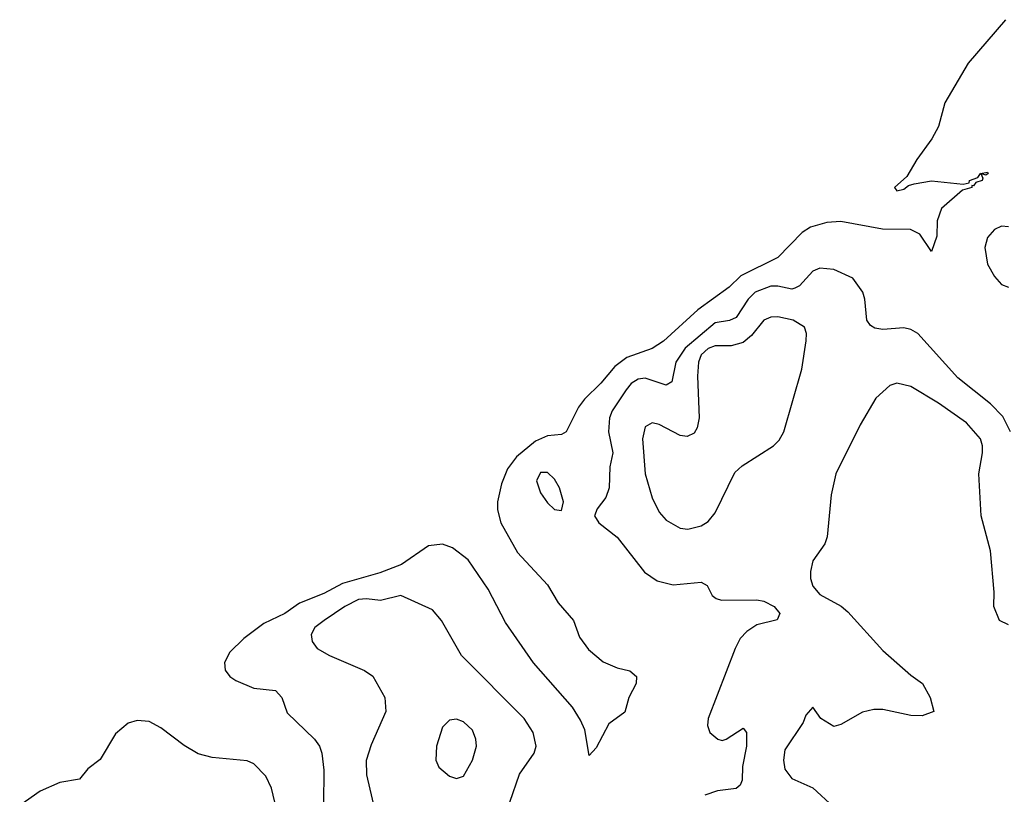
# Model space of a CAD drawing. Header units: inches. Extents: x 1678809 to 1859548, y 384609 to 522868.
# Tile 131 of 256: x 1734879 to 1737698, y 465913 to 468130. Entities that reach past the tile are written whole.
import ezdxf

# ---------------------------------------------------------------- set-up
doc = ezdxf.new("R2010")
doc.units = ezdxf.units.IN
doc.header["$MEASUREMENT"] = 0
doc.layers.add('B7436', color=7, linetype='Continuous')

msp = doc.modelspace()

# ---------------------------------------------------------------- linework, layer by layer
at = {"layer": 'B7436', "color": 5}
for points, elevation in [([(1737701.5, 468130), (1737594.8, 468005.2), (1737527.7, 467892.3), (1737510, 467824.7), (1737490.9, 467789.1), (1737447.3, 467730), (1737419, 467681), (1737383.6, 467650), (1737390, 467640.4), (1737410, 467644.7), (1737424.2, 467655.8), (1737439.5, 467660.5), (1737490, 467668.4), (1737580.5, 467659.5), (1737597.4, 467662.6), (1737598, 467670), (1737622, 467678), (1737630, 467690.1), (1737650, 467693.7), (1737652.1, 467690), (1737645.4, 467685.4), (1737630.7, 467689.3), (1737636.7, 467676.7), (1737634.5, 467670), (1737616.5, 467663.5), (1737610, 467654), (1737604.9, 467655.1), (1737605.5, 467650), (1737578.2, 467641.8), (1737518.1, 467590), (1737505.8, 467554.2), (1737505, 467510), (1737490, 467466.6), (1737455.9, 467515.9), (1737429.5, 467529.5), (1737349.3, 467530), (1737230, 467552.1), (1737190, 467549), (1737143.5, 467536.5), (1737119.1, 467520.9), (1737050, 467449.5), (1736943.5, 467396.5), (1736910, 467363.9), (1736820.8, 467299.2), (1736722.1, 467210), (1736690, 467188.3), (1736617.4, 467162.6), (1736582.6, 467137.4), (1736543.4, 467090), (1736496.2, 467043.8), (1736479.3, 467020.7), (1736443.8, 466950), (1736430, 466942.8), (1736390, 466938.6), (1736356.1, 466923.9), (1736301.2, 466878.8), (1736276.1, 466843.9), (1736258.8, 466801.2), (1736246.9, 466750), (1736246.7, 466726.7), (1736256.4, 466690), (1736304.5, 466604.5), (1736390, 466512), (1736420.5, 466460.5), (1736465, 466410), (1736482, 466362), (1736507.5, 466327.5), (1736550, 466292.3), (1736590, 466274.3), (1736625.9, 466265.9), (1736644.9, 466250), (1736644.4, 466230), (1736622.7, 466190), (1736612.1, 466147.9), (1736565.4, 466114.6), (1736530, 466045.4), (1736510, 466023.6), (1736496.8, 466096.8), (1736485.1, 466125.1), (1736461.9, 466161.9), (1736350, 466288.9), (1736270, 466404.1), (1736220.2, 466500.2), (1736163.5, 466583.5), (1736118.3, 466618.3), (1736090, 466628.5), (1736050, 466624.3), (1735972.4, 466570), (1735910, 466546.4), (1735803.8, 466516.2), (1735750, 466487.6), (1735680, 466460), (1735638.7, 466430), (1735578.1, 466401.9), (1735521.3, 466358.7), (1735480.7, 466319.3), (1735465.7, 466290), (1735467.6, 466267.6), (1735480.9, 466250), (1735498.3, 466238.3), (1735550, 466216.6), (1735611.1, 466210), (1735629.3, 466190), (1735645.4, 466145.4), (1735722.9, 466070), (1735737.1, 466050), (1735744, 466030), (1735750, 465982), (1735747.3, 465690)], 180), ([(1737710, 467537.5), (1737690, 467538.6), (1737670, 467529.8), (1737650, 467506.6), (1737642.1, 467477.9), (1737650.2, 467430), (1737670, 467394.6), (1737690, 467371.7), (1737710, 467363.9)], 220), ([(1737715.4, 466950), (1737694.2, 466994.2), (1737658.5, 467030), (1737565.2, 467105.2), (1737450, 467232.1), (1737430, 467243.6), (1737410, 467247.6), (1737350, 467243.2), (1737327.1, 467247.1), (1737314.5, 467254.5), (1737304.5, 467270), (1737299.1, 467330), (1737292.8, 467350), (1737264.4, 467390), (1737210, 467415.3), (1737170, 467418.8), (1737150, 467409.9), (1737112.1, 467367.9), (1737098.6, 467361.4), (1737090, 467358.7), (1737050, 467367.3), (1737030, 467366.9), (1736984.4, 467350), (1736964.8, 467330), (1736930, 467277.5), (1736911.1, 467268.9), (1736870, 467262.6), (1736784.5, 467190), (1736757.3, 467150), (1736746.6, 467093.4), (1736730, 467084), (1736670, 467103.5), (1736650, 467100.9), (1736630, 467088.3), (1736615.8, 467070), (1736575.5, 467010), (1736568.1, 466990), (1736565.1, 466950), (1736577.2, 466890), (1736568.7, 466850), (1736567, 466790), (1736557.4, 466762.6), (1736532.8, 466730), (1736525.2, 466710), (1736536.9, 466690), (1736590, 466648.6), (1736668.4, 466548.4), (1736704, 466524), (1736750, 466511.8), (1736830, 466520.1), (1736847.1, 466510), (1736861.5, 466481.5), (1736872.7, 466472.7), (1736888.8, 466468.8), (1736989.2, 466469.2), (1737010, 466465.6), (1737039.4, 466450), (1737055.5, 466430), (1737048.2, 466411.8), (1736990, 466397.9), (1736960.9, 466379.1), (1736941.8, 466358.2), (1736927.1, 466330), (1736850.2, 466130), (1736848.5, 466110), (1736854.7, 466090), (1736878, 466070), (1736890, 466066.9), (1736902, 466070), (1736950, 466102), (1736960.3, 466090), (1736959.6, 466050), (1736948.2, 465991.8), (1736947.2, 465952.8), (1736941.6, 465938.4), (1736930.6, 465929.4), (1736877.2, 465922.8), (1736840.3, 465910)], 220), ([(1737710, 466397.4), (1737684.5, 466410), (1737668.2, 466450), (1737669, 466491), (1737658.2, 466610), (1737631.4, 466710), (1737624.8, 466830), (1737635.4, 466890), (1737635.7, 466910), (1737629.8, 466930), (1737590, 466976.2), (1737510, 467032.7), (1737430, 467079.8), (1737390, 467089.7), (1737370, 467083), (1737330, 467047), (1737285.3, 466970), (1737215.3, 466830), (1737202.6, 466770), (1737191.3, 466650), (1737184, 466630), (1737150, 466580.9), (1737142.8, 466550), (1737143.6, 466530), (1737150, 466508.4), (1737170, 466484.2), (1737230.9, 466450.9), (1737250, 466434.9), (1737350, 466324.2), (1737430, 466254), (1737464, 466230), (1737486, 466190), (1737496, 466150), (1737462.8, 466137.2), (1737430, 466138.4), (1737350, 466155.4), (1737324.8, 466155.2), (1737291.8, 466148.2), (1737230, 466112.3), (1737210, 466107), (1737173.2, 466130), (1737150, 466162), (1737130, 466139), (1737121.8, 466118.2), (1737070, 466039.5), (1737066.2, 466010), (1737070, 465984.4), (1737090, 465957.6), (1737150, 465931.1), (1737210, 465875.4)], 240), ([(1736282.5, 465890), (1736310.4, 465970), (1736352.2, 466030), (1736357.5, 466050), (1736349.3, 466090), (1736323.4, 466130), (1736144.3, 466310), (1736086.4, 466410), (1736060.8, 466440.8), (1735970, 466481.7), (1735912.2, 466467.8), (1735872.4, 466472.4), (1735849.6, 466470), (1735810, 466450.5), (1735750.6, 466410), (1735724, 466390), (1735713.6, 466370), (1735716.8, 466350), (1735731.1, 466330), (1735766, 466310), (1735866.7, 466266.7), (1735890.4, 466250.4), (1735924.3, 466190), (1735927.6, 466150), (1735885.9, 466054.1), (1735871, 466009), (1735872, 465968), (1735894.8, 465870)], 220), ([(1735609.9, 465890), (1735600.4, 465930), (1735584.1, 465964.1), (1735550, 465999.9), (1735530, 466008), (1735430, 466018), (1735390, 466028.8), (1735350, 466052.8), (1735283, 466103), (1735250, 466121.2), (1735216, 466124), (1735190, 466116.3), (1735153.9, 466086.1), (1735110, 466012.6), (1735074.1, 465985.9), (1735050, 465956.3), (1734993.9, 465946.1), (1734938, 465922), (1734879.2, 465880.8)], 180)]:
    msp.add_lwpolyline(points, dxfattribs=dict(at, elevation=elevation))
for points, elevation in [([(1737050, 467279.8), (1737030, 467278.6), (1737010, 467269.8), (1736974.1, 467225.9), (1736950, 467206), (1736916.5, 467196.5), (1736870, 467196), (1736850, 467189.1), (1736830, 467171.1), (1736823, 467150), (1736819.9, 467110), (1736824.7, 466990), (1736818.6, 466961.4), (1736810, 466946.4), (1736790, 466937.3), (1736770, 466939.9), (1736710, 466971.5), (1736690, 466976.4), (1736670, 466964.5), (1736662.5, 466930), (1736669.4, 466830), (1736690, 466761.6), (1736710, 466720.3), (1736730, 466696.9), (1736770, 466674.6), (1736791.9, 466671.9), (1736830, 466681.5), (1736850, 466693.7), (1736870, 466718.4), (1736926.5, 466833.5), (1736947.3, 466852.7), (1737036.9, 466910), (1737053.9, 466926.1), (1737067.1, 466950), (1737118.3, 467130), (1737130.8, 467210.8), (1737131.7, 467231.7), (1737126.3, 467250), (1737094, 467270)], 240), ([(1736370, 466833.7), (1736358.3, 466810), (1736370, 466775.6), (1736390, 466747.1), (1736410, 466727.9), (1736430, 466724.9), (1736436.5, 466750), (1736424.5, 466790), (1736410, 466814.7), (1736390, 466833.4)], 220), ([(1736130, 466127.6), (1736110, 466125.1), (1736090, 466105.2), (1736072.9, 466050), (1736070.3, 466010), (1736079.5, 465990), (1736110, 465964.6), (1736130, 465958), (1736150, 465964.4), (1736175.1, 466010), (1736186.9, 466050), (1736185.4, 466070), (1736175.8, 466095.8), (1736150, 466119.7)], 240)]:
    msp.add_lwpolyline(points, close=True, dxfattribs=dict(at, elevation=elevation))

doc.saveas('drawing.dxf')
